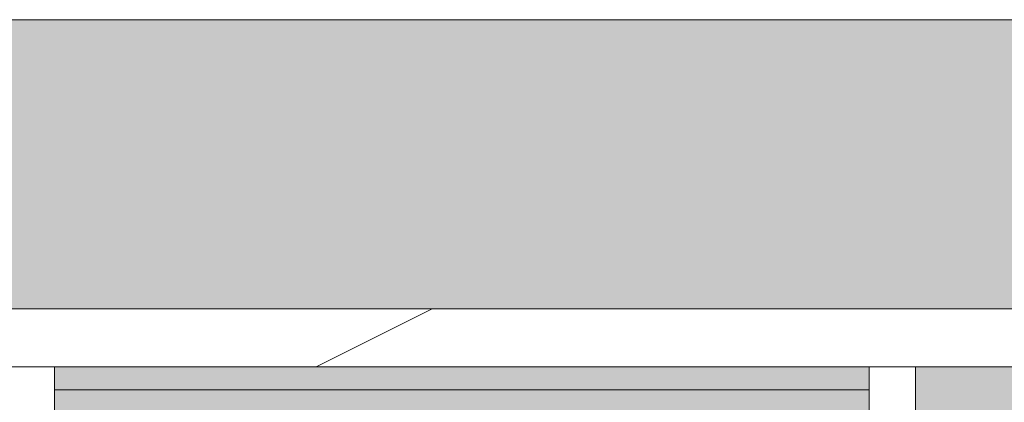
# Model space of a CAD drawing. Header units: millimetres. Extents: x 5980700 to 6194397, y -12939 to 2351883.
# Tile 9 of 124: x 6028428 to 6028853, y -8208 to -8043. Entities that reach past the tile are written whole.
import ezdxf

# ---------------------------------------------------------------- set-up
doc = ezdxf.new("R2010")
doc.units = ezdxf.units.MM
for name, color, linetype, lineweight in [('A-DOOR-FRAM', 31, 'Continuous', 18), ('A-FLOR', 192, 'Continuous', 18), ('A-FLOR-PATT', 8, 'Continuous', 18), ('A-GLAZ', 151, 'Continuous', 9), ('A-WALL', 113, 'Continuous', 18), ('A-WALL-PATT', 111, 'Continuous', 25)]:
    doc.layers.add(name, color=color, linetype=linetype, lineweight=lineweight)

# ---------------------------------------------------------------- blocks, each defined once
blk = doc.blocks.new('FX-HRT-JANELA_CORRER-4FLS - 330x190cm-4FLS-ALU-3_0cmFolha 5-V87-PLANTA DE CAIMENTO DE PISOS - TÉRREO')
at = {"layer": 'A-DOOR-FRAM', "lineweight": 5}
h = blk.add_hatch(dxfattribs=at)
h.set_pattern_fill('FP_125', color=256, style=0, pattern_type=2)
h.set_pattern_definition([(225, (-10029.865, -8270.326), (449.0128060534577, -449.0128060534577), []), (225, (-10188.615, -8270.326), (5.684341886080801e-14, -898.0256121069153), []), (225, (-9871.115, -8270.326), (5.684341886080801e-14, -898.0256121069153), [])])
h.paths.add_polyline_path([(-1629.999999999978, 12.50000000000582), (-1649.99999999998, 12.50000000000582), (-1649.99999999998, -77.49999999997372), (-1629.999999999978, -76.5606060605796), (-1629.999999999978, -39.48467825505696)])
h.paths.add_polyline_path([(1649.999999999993, 12.50000000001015), (1629.999999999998, 12.50000000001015), (1629.999999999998, -77.49999999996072), (1649.999999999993, -77.49999999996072), (1649.999999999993, -39.48467825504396)])
at = {"layer": 'A-GLAZ', "lineweight": 5}
h = blk.add_hatch(color=251, dxfattribs=at)
h.paths.add_polyline_path([(-789.9999999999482, 12.50000000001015), (-1629.999999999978, 12.50000000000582), (-1629.999999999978, -17.49999999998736), (-789.9999999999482, -17.49999999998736), (-789.9999999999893, -47.49999999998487), (789.999999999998, -47.49999999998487), (790.0000000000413, -17.49999999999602), (1629.999999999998, -17.49999999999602), (1629.999999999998, 12.50000000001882), (266.1290322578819, 12.50000000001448)])
h.paths.add_polyline_path([(-1629.999999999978, -47.49999999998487), (-1629.999999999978, -77.49999999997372), (-839.9999999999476, -77.49999999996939), (-839.9999999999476, -47.49999999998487), (-1579.999999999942, -47.4999999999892)])
h.paths.add_polyline_path([(1580.000000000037, -47.49999999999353), (840.0000000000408, -47.49999999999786), (840.0000000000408, -77.49999999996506), (1629.999999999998, -77.49999999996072), (1629.999999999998, -47.49999999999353)])
at = {"layer": 'A-GLAZ', "color": 130}
for p, q in [((1629.999999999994, 12.49999999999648), (1629.999999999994, -77.5)), ((1649.999999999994, -77.49999999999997), (1649.999999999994, 12.49999999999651)), ((1629.999999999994, -77.5), (1649.999999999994, -77.49999999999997))]:
    blk.add_line(p, q, dxfattribs=at)
at = {"layer": 'A-GLAZ', "color": 90, "lineweight": 5}
blk.add_line((839.9999999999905, -77.5), (1629.999999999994, -77.5), dxfattribs=at)
blk = doc.blocks.new('BE-PMSa-MOD-ARQ-CONEXAODOFUTURO-EX-000-R_rvt-1-PLANTA DE CAIMENTO DE PISOS - TÉRREO')
at = {"layer": 'A-FLOR-PATT', "lineweight": 5}
h = blk.add_hatch(dxfattribs=at)
h.set_pattern_fill('FP_109', color=133, style=0, pattern_type=2)
h.set_pattern_definition([(49.99999999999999, (0, 0), (182.184668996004, -15.93908553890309), [19.05, -209.55]), (355, (0, 0), (-35.24242749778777, 191.0566080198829), [15.24, -167.64]), (100.451, (15.182, -1.328), (146.9425016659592, 175.1166878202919), [16.19, -178.09]), (46.184, (0, 50.8), (271.0788941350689, -42.04327417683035), [28.575, -314.325]), (96.636, (22.59, 47.297), (237.4025071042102, 247.4272132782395), [24.285, -267.135]), (351.184, (0, 50.8), (237.404605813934, 247.4251178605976), [22.86, -251.46]), (21, (25.4, 38.1), (151.6148798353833, -102.2655185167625), [19.05, -209.55]), (326, (25.4, 38.1), (61.80235996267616, 184.1877424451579), [15.24, -167.64]), (71.45100000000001, (38.035, 29.578), (213.4170626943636, 81.92136778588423), [16.19, -178.09]), (37.50000000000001, (0, 0), (3.08832282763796, 84.55507579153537), [8.382, -157.226, 8.382, -161.798, -168.275]), (37.50000000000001, (0, 0), (3.08832282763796, 84.55507579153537), [-335.788, 8.382, -159.893]), (7.499999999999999, (0, 0), (66.81943811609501, 100.1807470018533), [8.382, -88.646, 8.382, -153.416, -64.135]), (7.499999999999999, (0, 0), (66.81943811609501, 100.1807470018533), [-258.826, 8.382, -55.753]), (327.5, (-56.642, 0), (135.5904877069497, -5.7289126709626), [8.382, -55.118, 8.382, -189.738, -262.89]), (327.5, (-56.642, 0), (135.5904877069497, -5.7289126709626), [-261.62, 8.382, -254.508]), (317.5, (-82.042, 0), (148.1288864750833, 25.42676126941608), [8.382, -74.168, 8.382, -123.19, -186.69]), (317.5, (-82.042, 0), (148.1288864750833, 25.42676126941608), [-214.122, 8.382, -178.308])])
h.paths.add_polyline_path([(-4441.627696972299, -8177.825683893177), (-4441.627696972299, -8167.82568389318), (-4451.627696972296, -8167.82568389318), (-4451.627696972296, -8177.825683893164)])
h.paths.add_polyline_path([(20075.50989163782, -8167.825683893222), (20089.3868260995, -8167.825683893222), (20089.38682609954, -5194.841794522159), (19913.38333741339, -5194.841794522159), (19913.38333741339, -4838.84179452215), (20089.38682609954, -4838.841794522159), (20089.38682609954, -2003.841794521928), (19923.3833374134, -2003.841794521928), (19923.38333741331, -1915.841005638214), (15956.88333741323, -1915.841005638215), (15956.88333741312, -2008.841794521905), (15620.88333741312, -2008.841794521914), (15620.88333741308, -1915.841005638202), (12301.88333741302, -1915.841005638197), (12301.88333741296, -2008.841794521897), (11965.88333741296, -2008.84179452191), (11965.88333741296, -1915.841005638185), (9479.379702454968, -1915.841005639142), (9479.379702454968, -1900.841005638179), (8579.379702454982, -1900.841005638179), (8579.379702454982, -2050.841005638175), (11830.88333741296, -2050.841005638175), (11830.88333741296, -2143.841794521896), (12436.88333741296, -2143.841794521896), (12436.88333741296, -2050.84100563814), (15485.88333741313, -2050.841005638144), (15485.88333741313, -2143.841794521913), (16091.88333741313, -2143.841794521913), (16091.88333741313, -2050.841005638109), (19788.3833374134, -2050.841005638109), (19788.3833374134, -2138.841794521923), (19964.38682609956, -2138.841794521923), (19964.38682609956, -4713.841794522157), (19788.3833374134, -4713.841794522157), (19788.3833374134, -5319.841794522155), (19964.38682609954, -5319.841794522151), (19964.38682609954, -8042.825683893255), (8511.785154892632, -8042.825683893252), (8511.785154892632, -4063.84179452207), (8559.379702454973, -4063.841794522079), (8559.379702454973, -3457.84179452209), (8511.785154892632, -3457.84179452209), (8511.785154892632, -2770.84100563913), (8500.374635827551, -2770.84100563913), (8500.374635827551, -2640.841005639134), (8511.785154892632, -2640.841005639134), (8511.785154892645, -2138.841794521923), (8549.379702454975, -2138.826511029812), (8549.379702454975, -1900.841005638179), (8539.379702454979, -1900.841005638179), (8539.379702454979, -1915.841005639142), (8424.379702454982, -1915.841005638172), (8424.379702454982, -2003.841794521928), (8386.785154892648, -2003.841794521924), (8386.785154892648, -3582.841794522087), (8434.379702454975, -3582.841794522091), (8434.379702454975, -3938.841794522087), (8386.78515489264, -3938.841794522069), (8386.78515489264, -8167.825683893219), (19983.39944753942, -8167.825683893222)])
h.paths.add_polyline_path([(-4451.627696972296, -8167.82568389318), (-4451.627696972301, -1915.841005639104), (-4556.62769697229, -1915.841005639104), (-4556.62769697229, -1900.841005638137), (-4566.627696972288, -1900.841005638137), (-4566.627696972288, -2740.841005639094), (-4556.627696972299, -2740.841005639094), (-4556.627696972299, -2751.841005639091), (-4536.622630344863, -2751.841005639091), (-4536.622630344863, -2640.841005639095), (-4517.622630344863, -2640.841005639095), (-4517.622630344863, -2770.841005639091), (-4556.627696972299, -2770.841005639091), (-4556.627696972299, -2780.841005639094), (-4566.627696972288, -2780.841005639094), (-4566.627696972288, -2820.841005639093), (-4576.627696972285, -2820.841005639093), (-4576.627696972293, -8042.825683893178), (-16321.61588607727, -8042.825683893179), (-16321.61588608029, -5319.841794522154), (-16145.61666258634, -5319.841794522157), (-16145.61666258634, -4713.841794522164), (-16321.61588608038, -4713.841794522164), (-16321.61588608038, -2138.841794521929), (-16145.61666258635, -2138.841794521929), (-16145.61666258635, -2050.841005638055), (-12201.61666258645, -2050.841005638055), (-12201.61666258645, -2138.841794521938), (-11585.61666258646, -2138.841794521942), (-11585.61666258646, -2050.841005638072), (-8474.116662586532, -2050.841005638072), (-8474.116662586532, -2138.841794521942), (-7858.116662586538, -2138.841794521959), (-7858.116662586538, -2050.841005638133), (-4596.627696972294, -2049.966749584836), (-4596.627696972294, -1900.841005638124), (-5496.627696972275, -1900.841005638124), (-5496.627696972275, -1915.841005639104), (-7993.116662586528, -1915.841005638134), (-7993.116662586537, -2003.841794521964), (-8339.116662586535, -2003.841794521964), (-8339.116662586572, -1915.841005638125), (-11720.6166625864, -1915.841005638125), (-11720.61666258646, -2003.841794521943), (-12066.61666258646, -2003.841794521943), (-12066.61666258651, -1915.841005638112), (-16280.61666258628, -1915.841005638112), (-16280.61666258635, -2003.84179452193), (-16446.61588608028, -2003.84179452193), (-16446.61588608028, -4838.841794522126), (-16270.61666258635, -4838.841794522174), (-16270.61666258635, -5194.841794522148), (-16446.61588608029, -5194.841794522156), (-16446.61588608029, -8167.825683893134), (-4512.987072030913, -8167.825683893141)])
h.paths.add_polyline_path([(-6183.614845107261, -327.1176804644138), (-6183.612822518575, -327.1195872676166), (-6151.433903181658, -327.1195872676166)])
h.paths.add_polyline_path([(-6183.614845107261, -1157.117680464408), (-6183.612822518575, -1157.119587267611), (-6174.673446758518, -1157.119587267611)])
h.paths.add_polyline_path([(9914.343509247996, -1770.841005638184), (10006.38515489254, -1770.841005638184), (10006.38515489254, -14.61798700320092), (9529.379702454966, -14.61798700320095), (9529.379702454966, -29.61798700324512), (9479.379702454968, -29.61798700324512), (9479.379702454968, -14.61798700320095), (8539.379702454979, -14.617987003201), (8539.379702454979, -29.61798700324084), (8489.37970245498, -28.80444696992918), (8489.37970245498, -14.617987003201), (-2271.114845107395, -14.6179870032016), (-2271.114845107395, -29.61036006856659), (-2321.114845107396, -29.61036006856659), (-2321.114845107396, -14.6179870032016), (-3061.11484510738, -14.61798700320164), (-3061.11484510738, -29.6103600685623), (-3111.114845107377, -29.61036006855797), (-3111.114845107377, -14.61798700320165), (-3280.616662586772, -14.61798700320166), (-3280.616662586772, -29.61036006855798), (-3330.616662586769, -29.61036006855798), (-3330.616662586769, -14.61798700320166), (-4070.616662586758, -14.6179870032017), (-4070.616662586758, -29.61036006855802), (-4120.616662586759, -29.61036006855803), (-4120.616662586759, -14.6179870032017), (-4506.627696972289, -14.61798700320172), (-4506.627696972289, -29.61036006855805), (-4556.62769697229, -29.61036006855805), (-4556.62769697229, -14.61798700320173), (-5496.627696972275, -14.61798700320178), (-5496.627696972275, -29.61036006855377), (-5546.627696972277, -29.61036006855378), (-5546.627696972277, -14.61798700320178), (-6183.614845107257, -14.61798700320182), (-6183.614845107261, -1770.841005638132), (-5546.627696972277, -1770.841005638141), (-5546.627696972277, -1755.841005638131), (-5496.627696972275, -1755.841005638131), (-5496.627696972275, -1770.841005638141), (-4556.62769697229, -1770.841005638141), (-4556.62769697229, -1755.841005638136), (-4506.627696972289, -1755.841005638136), (-4506.627696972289, -1770.841005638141), (-4436.616662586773, -1770.841005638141), (-4436.616662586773, -1682.841794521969), (-4120.616662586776, -1682.841794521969), (-4120.616662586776, -1770.841005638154), (-1313.614873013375, -1770.841005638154), (-1313.614873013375, -1755.841005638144), (-1243.614873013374, -1755.841005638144), (-1243.614873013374, -1770.841005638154), (-403.6148730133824, -1770.841005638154), (-403.6148730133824, -1755.841005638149), (-333.6148730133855, -1755.841005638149), (-333.6148730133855, -1770.841005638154), (748.3833374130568, -1770.841005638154), (748.3833374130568, -1755.841005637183), (818.3833374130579, -1755.841005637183), (818.3833374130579, -1770.841005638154), (1678.38333741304, -1770.841005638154), (1678.38333741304, -1620.841005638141), (-3970.61666258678, -1620.841005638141), (-3970.61666258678, -1532.841794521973), (-4586.616662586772, -1532.841794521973), (-4586.616662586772, -1620.841005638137), (-6033.61484510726, -1620.841005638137), (-6033.61484510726, -164.6179870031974), (9856.385154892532, -164.6179870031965), (9856.385154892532, -1620.841005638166), (8559.379702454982, -1620.841005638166), (8559.379702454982, -1532.841794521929), (7943.379702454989, -1532.841794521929), (7943.379702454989, -1620.841005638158), (2294.383337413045, -1620.970226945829), (2294.383337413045, -1770.841005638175), (3154.383337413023, -1770.841005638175), (3154.383337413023, -1755.841005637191), (3224.383337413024, -1755.841005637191), (3224.383337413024, -1770.841005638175), (4236.385126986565, -1770.841005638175), (4236.385126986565, -1755.841005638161), (4306.385126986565, -1755.841005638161), (4306.385126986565, -1770.841005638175), (5146.385126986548, -1770.841005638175), (5146.385126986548, -1755.841005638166), (5216.38512698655, -1755.841005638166), (5216.38512698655, -1770.841005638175), (8093.379702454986, -1770.841005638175), (8093.379702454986, -1682.841794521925), (8409.379702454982, -1682.841794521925), (8409.379702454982, -1770.841005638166), (8489.37970245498, -1770.841005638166), (8489.37970245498, -1755.841005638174), (8539.379702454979, -1755.841005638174), (8539.379702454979, -1770.841005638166), (9479.379702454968, -1770.841005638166), (9479.379702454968, -1755.841005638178), (9529.379702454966, -1755.841005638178), (9529.379702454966, -1770.841005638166), (9856.385154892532, -1770.841005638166)])
h.paths.add_polyline_path([(2264.383337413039, -1770.841005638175), (2264.383337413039, -1527.841794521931), (1708.383337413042, -1527.841794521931), (1708.383337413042, -1770.841005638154), (1718.38333741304, -1770.841005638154), (1718.38333741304, -1755.841005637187), (1788.383337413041, -1755.841005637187), (1788.383337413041, -1770.841005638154), (1833.383337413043, -1770.841005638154), (1833.383337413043, -1677.841794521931), (2139.383337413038, -1677.841794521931), (2139.383337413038, -1770.841005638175), (2184.38333741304, -1770.841005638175), (2184.38333741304, -1755.841005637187), (2254.383337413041, -1755.841005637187), (2254.383337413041, -1770.841005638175), (2259.025241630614, -1770.841005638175)])
h.paths.add_polyline_path([(16686.35582290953, -1755.841005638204), (19923.38333741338, -1755.841005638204), (19923.3833374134, -1667.841794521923), (20089.38682609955, -1667.841794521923), (20089.38682609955, 1166.15820547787), (19913.38333741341, 1166.158205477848), (19913.38333741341, 1522.158205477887), (20089.38682609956, 1522.158205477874), (20089.38682609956, 4296.158205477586), (19913.3833374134, 4296.158205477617), (19913.38333741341, 4461.658994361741), (15971.88333741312, 4461.658994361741), (15971.88333741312, 4296.158205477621), (15605.88333741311, 4296.158205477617), (15605.88333741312, 4461.658994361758), (12316.88333741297, 4461.658994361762), (12316.88333741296, 4296.158205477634), (11950.88333741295, 4296.158205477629), (11950.88333741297, 4461.658994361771), (8424.379702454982, 4461.658994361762), (8424.379702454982, 140.3820129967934), (8489.37970245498, 140.3820129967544), (8489.37970245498, 130.3820129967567), (8539.379702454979, 130.382012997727), (8539.379702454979, 115.3820129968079), (8549.379702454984, 115.3820129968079), (8549.379702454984, 955.3820129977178), (8539.379702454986, 955.3820129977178), (8539.379702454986, 966.3820129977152), (8519.374635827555, 966.382012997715), (8519.374635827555, 855.3820129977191), (8500.374635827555, 855.3820129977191), (8500.374635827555, 985.382012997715), (8539.379702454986, 985.3820129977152), (8539.379702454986, 995.3820129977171), (8549.379702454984, 995.3820129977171), (8549.379702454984, 4336.658994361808), (11825.88333741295, 4336.658994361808), (11825.88333741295, 4171.158205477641), (12441.88333741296, 4171.158205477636), (12441.88333741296, 4336.658994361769), (15480.88333741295, 4336.658994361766), (15480.88333741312, 4171.158205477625), (16096.88333741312, 4171.15820547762), (16097.48518693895, 4336.658994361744), (19788.3833374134, 4336.658994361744), (19788.38333741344, 4171.158205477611), (19964.38682609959, 4171.158205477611), (19964.38682609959, 1647.158205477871), (19788.38333741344, 1647.158205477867), (19788.38333741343, 1041.158205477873), (19964.38682609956, 1041.158205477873), (19964.38682609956, -1532.841794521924), (19788.38333741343, -1532.841794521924), (19788.38333741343, -1620.841005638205), (16091.88333741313, -1620.841005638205), (16091.88333741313, -1527.84179452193), (15485.88333741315, -1527.841794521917), (15485.88333741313, -1620.841005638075), (12436.88333741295, -1620.841005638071), (12436.88333741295, -1527.841794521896), (11830.88333741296, -1527.841794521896), (11830.88333741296, -1620.841005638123), (10286.38515489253, -1620.841005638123), (10286.38515489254, 265.3820129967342), (8579.379702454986, 265.3820129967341), (8579.379702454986, 115.3820129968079), (9479.379702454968, 115.3820129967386), (9479.379702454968, 130.3820129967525), (9509.37970245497, 130.3820129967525), (9509.37970245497, 140.3820129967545), (10161.38515489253, 140.3820129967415), (10161.38515489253, -1755.841005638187), (11965.88333741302, -1755.841005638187), (11965.88333741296, -1662.841794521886), (12301.88333741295, -1662.84179452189), (12301.88333741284, -1755.841005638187), (15620.88333741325, -1755.841005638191), (15620.88333741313, -1662.841794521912), (15956.88333741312, -1662.841794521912), (15956.88333741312, -1755.841005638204), (16417.78746090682, -1755.841005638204)])
h.paths.add_polyline_path([(-6868.469615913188, -1755.841005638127), (-6338.614845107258, -1755.841005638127), (-6338.614845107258, 140.3896399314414), (-5546.627696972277, 140.3896399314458), (-5546.627696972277, 130.3896399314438), (-5496.627696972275, 130.389639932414), (-5496.627696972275, 115.3896399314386), (-4596.627696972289, 115.3896399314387), (-4596.627696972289, 265.3896399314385), (-6463.614845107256, 265.3896399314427), (-6463.614845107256, -1620.841005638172), (-7858.116662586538, -1620.841005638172), (-7858.116662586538, -1532.841794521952), (-8474.116662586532, -1532.841794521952), (-8474.116662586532, -1620.84100563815), (-11585.61666258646, -1620.84100563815), (-11585.61666258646, -1532.841794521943), (-12201.61666258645, -1532.841794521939), (-12201.61666258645, -1620.841005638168), (-16145.61666258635, -1620.841005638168), (-16145.61666258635, -1532.841794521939), (-16321.61588608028, -1532.841794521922), (-16321.61588608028, 1041.158205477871), (-16145.61666258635, 1041.158205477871), (-16145.61666258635, 1647.158205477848), (-16321.6158860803, 1647.158205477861), (-16321.6158860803, 4171.158205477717), (-16145.61666258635, 4171.158205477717), (-16145.61666258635, 4337.158913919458), (-12201.61666258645, 4337.158913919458), (-12201.61666258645, 4171.158205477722), (-11585.61666258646, 4171.158205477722), (-11585.61666258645, 4337.158913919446), (-8474.116662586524, 4337.158913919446), (-8474.116662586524, 4171.158205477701), (-7858.116662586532, 4171.158205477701), (-7858.116662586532, 4337.158913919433), (-4576.627696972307, 4337.158913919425), (-4576.627696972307, 1035.389639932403), (-4566.627696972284, 1035.389639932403), (-4566.627696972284, 995.3896399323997), (-4556.62769697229, 995.3896399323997), (-4556.62769697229, 985.3896399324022), (-4517.622630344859, 985.3896399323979), (-4517.622630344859, 855.389639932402), (-4536.622630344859, 855.389639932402), (-4536.622630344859, 966.3896399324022), (-4556.62769697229, 966.3896399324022), (-4556.62769697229, 955.3896399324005), (-4566.627696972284, 955.3896399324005), (-4566.627696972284, 115.3896399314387), (-4556.62769697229, 115.3896399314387), (-4556.62769697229, 130.3896399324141), (-4506.627696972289, 130.3896399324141), (-4506.627696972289, 140.3896399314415), (-4451.627696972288, 140.3896399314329), (-4451.711295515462, 4461.658994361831), (-7983.116662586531, 4461.65899436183), (-7983.116662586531, 4296.158205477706), (-8349.116662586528, 4296.158205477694), (-8349.200261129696, 4461.658994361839), (-11710.61666258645, 4461.658994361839), (-11710.61666258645, 4296.158205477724), (-12076.61666258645, 4296.158205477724), (-12076.7002611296, 4461.658994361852), (-16280.61666258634, 4461.658994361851), (-16280.61666258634, 4306.158205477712), (-16446.61588608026, 4306.158205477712), (-16446.61588608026, 1512.158205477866), (-16280.61666258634, 1512.158205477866), (-16280.61666258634, 1497.158205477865), (-16270.61666258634, 1497.158205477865), (-16270.61666258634, 1166.158205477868), (-16446.61588608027, 1166.158205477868), (-16446.61588608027, -1667.841794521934), (-16280.61666258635, -1667.841794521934), (-16280.61666258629, -1755.841005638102), (-12066.61666258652, -1755.841005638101), (-12066.61666258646, -1667.841794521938), (-11720.61666258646, -1667.841794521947), (-11720.61666258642, -1755.841005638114), (-8339.116662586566, -1755.841005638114), (-8339.116662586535, -1667.841794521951), (-7993.116662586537, -1667.841794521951), (-7993.116662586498, -1755.841005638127), (-7457.340251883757, -1755.841005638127)])
h.paths.add_polyline_path([(10006.38316409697, -1157.11958726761), (10006.38515489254, -1157.117680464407), (9997.443780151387, -1157.11958726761)])
h.paths.add_polyline_path([(10006.38316409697, -327.1195872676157), (10006.38515489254, -327.1176804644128), (9997.443780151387, -327.1195872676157)])
h.paths.add_polyline_path([(7264.425647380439, 115.3820129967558), (7919.878136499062, 115.3820129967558), (7919.878136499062, 265.3820129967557), (6363.379702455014, 265.3820129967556), (6363.379702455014, 115.3820129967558)])
h.paths.add_polyline_path([(6323.379702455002, 115.3820129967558), (6333.379702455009, 115.3820129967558), (6333.379702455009, 265.3820129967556), (2116.385126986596, 265.3820129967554), (2116.385126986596, 1037.158205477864), (2296.38333741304, 1037.158205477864), (2296.38333741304, 1651.158205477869), (2116.385126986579, 1651.158205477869), (2116.385126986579, 2814.158994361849), (1966.385126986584, 2814.158994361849), (1966.385126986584, 2804.158994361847), (1981.385126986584, 2804.158994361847), (1981.385126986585, 1516.158205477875), (2161.383337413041, 1516.158205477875), (2161.383337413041, 1172.158205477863), (1981.385126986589, 1172.158205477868), (1981.385126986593, 130.382012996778), (6323.379702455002, 130.3820129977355)])
h.paths.add_polyline_path([(7949.878136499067, 115.3820129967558), (7963.379702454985, 115.3820129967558), (7963.379702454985, 130.3820129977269), (8078.379702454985, 130.3820129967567), (8078.379702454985, 296.3913006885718), (8254.379702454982, 296.4037829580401), (8254.379702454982, 1172.158205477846), (8076.38333741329, 1172.158205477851), (8076.38333741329, 1516.158205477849), (8254.379702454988, 1516.158205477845), (8254.379702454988, 4306.158205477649), (8078.383337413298, 4306.158205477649), (8078.383337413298, 4471.658994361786), (7658.883337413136, 4471.658994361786), (7658.883337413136, 4476.658994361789), (7618.883337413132, 4476.658994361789), (7618.883337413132, 4486.658994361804), (2618.883337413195, 4486.658994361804), (2618.883337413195, 4476.658994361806), (2578.8833374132, 4476.658994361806), (2578.8833374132, 4471.658994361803), (2159.383337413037, 4471.658994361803), (2159.383337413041, 4306.158205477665), (1981.385126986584, 4306.158205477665), (1981.385126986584, 3744.158994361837), (1966.385126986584, 3744.158994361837), (1966.385126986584, 2844.158994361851), (2116.385126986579, 2844.158994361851), (2116.385126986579, 4171.158205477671), (2294.38333741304, 4171.158205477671), (2294.38333741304, 4336.658994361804), (7943.383337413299, 4336.658994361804), (7943.383337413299, 4171.158205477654), (8119.379702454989, 4171.158205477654), (8119.379702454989, 1651.158205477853), (7941.383337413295, 1651.158205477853), (7941.383337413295, 1037.158205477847), (8119.379702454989, 1037.158205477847), (8119.379702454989, 431.3942088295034), (7949.878136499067, 431.3817265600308), (7949.878136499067, 130.3820129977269)])
h.paths.add_polyline_path([(1686.385126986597, 115.3820129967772), (1836.385126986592, 115.3820129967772), (1836.385126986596, 2754.15899436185), (1821.385126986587, 2754.15899436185), (1821.385126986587, 2804.158994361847), (1836.385126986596, 2804.158994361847), (1836.385126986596, 3744.158994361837), (1821.385126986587, 3744.158994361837), (1821.385126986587, 3794.158994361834), (1836.385126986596, 3794.158994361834), (1836.385126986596, 3907.158994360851), (1774.885126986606, 3907.158994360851), (1774.885126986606, 3919.658994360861), (1049.885126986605, 3919.658994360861), (1049.885126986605, 3954.658994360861), (1769.885126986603, 3954.658994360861), (1769.885126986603, 3961.658994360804), (386.3851269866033, 3961.658994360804), (386.3851269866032, 4486.658994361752), (-333.6148451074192, 4486.658994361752), (-333.6148451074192, 4407.158913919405), (-318.6148451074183, 4407.158913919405), (-318.6148451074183, 4357.158913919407), (-333.6148451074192, 4357.158913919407), (-333.6148451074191, 3617.158913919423), (-318.6148451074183, 3617.158913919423), (-318.6148451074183, 3567.158913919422), (-333.6148451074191, 3567.158913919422), (-333.6148451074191, 3238.903506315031), (-183.6148451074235, 3238.903506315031), (-183.6148451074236, 4337.158913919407), (236.3851269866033, 4337.158913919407), (236.3851269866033, 3811.658994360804), (1686.385126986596, 3811.658994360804), (1686.385126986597, 265.3820129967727), (444.3857207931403, 265.3820129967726), (444.3857207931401, 2287.15820547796), (81.29247742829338, 2287.15820547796), (81.2924774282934, 2137.15820547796), (294.3857207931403, 2137.15820547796), (294.3857207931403, 1698.268829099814), (304.3857207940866, 1698.268829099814), (304.3857207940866, 1648.268829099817), (294.3857207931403, 1648.268829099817), (295.5425980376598, 308.2688290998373), (304.385720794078, 308.2688290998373), (304.385720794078, 258.2688290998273), (294.3857207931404, 258.2688290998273), (294.3857207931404, 115.3820129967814), (1680.297920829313, 115.3820129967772)])
h.paths.add_polyline_path([(-2016.707522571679, 1971.140541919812), (-1743.707740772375, 1971.14801826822), (-1743.707740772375, 2121.140541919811), (-1993.707304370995, 2121.140541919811), (-1993.707304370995, 1971.148018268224), (-2018.707522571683, 1971.148018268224), (-2018.707522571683, 2121.140541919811), (-2422.616662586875, 2121.140541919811), (-2422.616662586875, 2245.558205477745), (-3006.114845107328, 2245.558205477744), (-3006.114845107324, 3007.158913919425), (-2018.707522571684, 3007.158913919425), (-2018.707522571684, 3238.903506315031), (-3156.114845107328, 3238.903506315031), (-3156.114845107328, 1971.140541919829), (-2784.616662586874, 1971.14054191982), (-2784.616662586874, 2095.558205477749), (-2572.616662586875, 2095.558205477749), (-2572.616662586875, 1971.140541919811), (-2018.707522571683, 1971.140541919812)])
h.paths.add_polyline_path([(-1993.707304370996, 3007.158913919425), (-1743.707740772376, 3007.158913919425), (-1743.707740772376, 3238.903506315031), (-1993.707304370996, 3238.903506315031), (-1993.707304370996, 3094.949362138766)])
h.paths.add_polyline_path([(1801.885126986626, 3919.658994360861), (1836.385126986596, 3919.658994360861), (1836.385126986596, 3961.658994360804), (1801.885126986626, 3961.658994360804), (1801.885126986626, 3927.158994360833)])
at = {"layer": 'A-WALL', "lineweight": 5}
h = blk.add_hatch(color=50, dxfattribs=at)
h.paths.add_polyline_path([(-8340.646205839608, -8202.825683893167), (-8301.114845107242, -8202.825683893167), (-8301.114845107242, -8192.825683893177), (-8379.864845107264, -8192.825683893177), (-8379.864845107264, -8202.825683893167)])
h.paths.add_polyline_path([(-11725.61666258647, -8202.825683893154), (-11679.86484510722, -8202.825683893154), (-11679.86484510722, -8192.82568389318), (-12031.61666258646, -8192.82568389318), (-12031.61666258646, -8202.825683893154), (-11755.61666258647, -8202.825683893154)])
h = blk.add_hatch(color=9, dxfattribs=at)
h.paths.add_polyline_path([(-8304.116662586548, -8212.841794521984), (-8301.114845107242, -8212.825683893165), (-8301.114845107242, -8202.825683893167), (-8379.864845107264, -8202.825683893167), (-8379.864845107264, -8212.825683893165), (-8304.117347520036, -8212.825683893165)])
h.paths.add_polyline_path([(-12031.61666258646, -8212.841794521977), (-11679.86484510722, -8212.703642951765), (-11679.86484510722, -8202.825683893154), (-12031.61666258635, -8202.825683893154), (-12031.61666258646, -8212.825683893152)])
at = {"layer": 'A-WALL-PATT', "lineweight": 5}
h = blk.add_hatch(dxfattribs=at)
h.set_pattern_fill('FP_129', color=71, style=0, pattern_type=2)
h.set_pattern_definition([(216.87, (166.6, 416.5), (1249.498511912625, 833.0022321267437), [208.25, -1874.25]), (206.565, (416.5, 291.55), (-416.4997849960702, -416.4999353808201), [465.661, -465.661]), (198.435, (416.5, 83.3), (-832.9995359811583, -416.5008561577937), [263.4179999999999, -1053.671])])
h.paths.add_polyline_path([(-16446.61588608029, -8192.82568389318), (-4451.627696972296, -8192.510425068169), (-4451.627696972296, -8167.82568389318), (-16446.61588608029, -8167.825683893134)])
at = {"layer": 'A-FLOR', "color": 250, "lineweight": 5}
for p, q in [((-4576.627696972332, -8042.825683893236), (-16321.61588608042, -8042.825683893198)), ((-16321.61588608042, -8042.825683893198), (-4576.627696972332, -8042.825683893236))]:
    blk.add_line(p, q, dxfattribs=at)
at = {"layer": 'A-WALL', "color": 90, "lineweight": 5}
for p, q in [((-4451.627696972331, -8167.825683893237), (-16446.61588608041, -8167.825683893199)), ((-12031.61666258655, -8202.825683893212), (-12031.61666258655, -8192.825683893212)), ((-12031.61666258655, -8192.825683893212), (-12031.61666258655, -8202.825683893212)), ((-12031.61666258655, -8212.841794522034), (-12031.61666258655, -8202.825683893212)), ((-11679.86484510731, -8202.825683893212), (-12031.61666258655, -8202.825683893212)), ((-12031.61666258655, -8202.825683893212), (-12031.61666258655, -8212.841794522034))]:
    blk.add_line(p, q, dxfattribs=at)
at = {"layer": 'A-WALL', "color": 130, "lineweight": 9}
for p, q in [((-12031.61666258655, -8192.825683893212), (-12076.61666258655, -8192.825683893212)), ((-11679.86484510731, -8192.825683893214), (-12031.61666258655, -8192.825683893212))]:
    blk.add_line(p, q, dxfattribs=at)
at = {"layer": 'A-GLAZ', "color": 250, "lineweight": 5, "rotation": 180}
blk.add_blockref('FX-HRT-JANELA_CORRER-4FLS - 330x190cm-4FLS-ALU-3_0cmFolha 5-V87-PLANTA DE CAIMENTO DE PISOS - TÉRREO', (-10029.86484510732, -8270.325683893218), dxfattribs=at)

msp = doc.modelspace()

# ---------------------------------------------------------------- block references
at = {"lineweight": 5}
msp.add_blockref('BE-PMSa-MOD-ARQ-CONEXAODOFUTURO-EX-000-R_rvt-1-PLANTA DE CAIMENTO DE PISOS - TÉRREO', (6040474.816446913, 0), dxfattribs=at)

doc.saveas('drawing.dxf')
